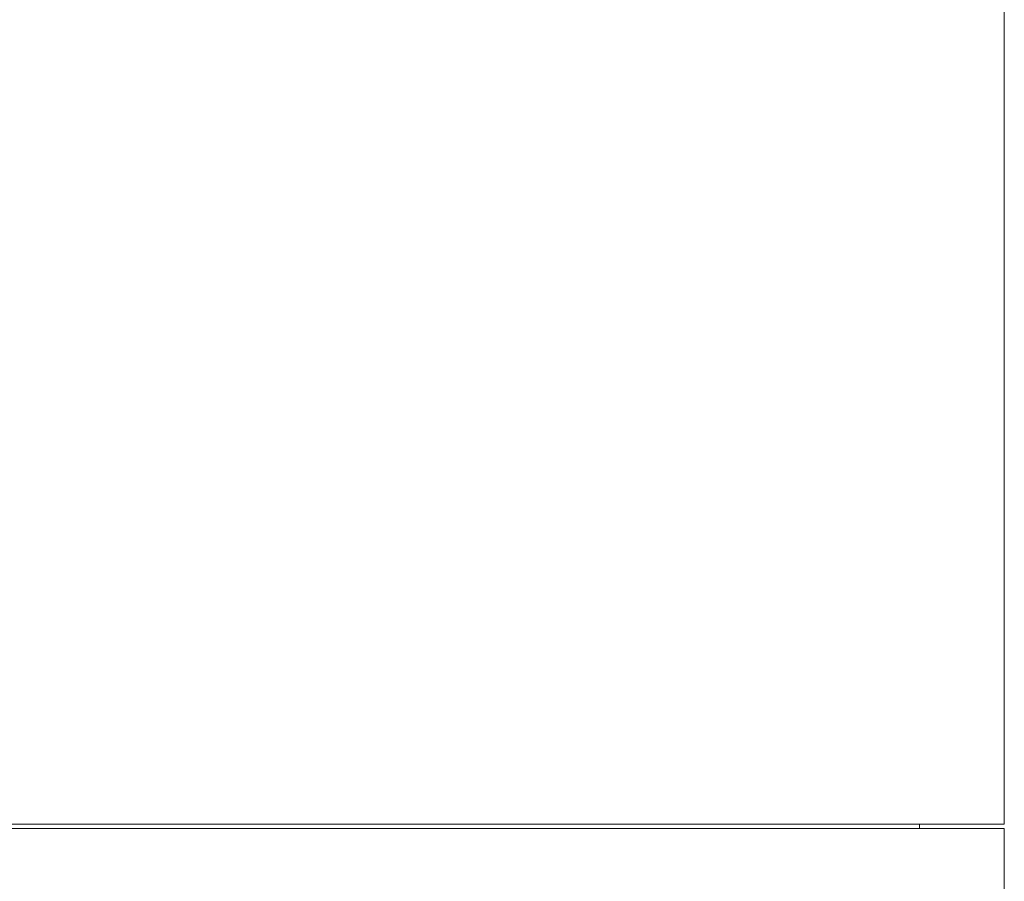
# Model space of a CAD drawing. Header units: inches. Extents: x -3.6 to 22.2, y -7.8 to 16.7.
# Tile 43 of 127: x -0.5 to 1.4, y 2.6 to 4.4. Entities that reach past the tile are written whole.
import ezdxf

# ---------------------------------------------------------------- set-up
doc = ezdxf.new("R2010")
doc.units = ezdxf.units.IN
doc.header["$MEASUREMENT"] = 0

msp = doc.modelspace()

# ---------------------------------------------------------------- linework, layer by layer
at = {"color": 7, "linetype": 'Continuous', "lineweight": 15}
for p, q in [((1.4421, 2.7346), (1.4421, 4.6756)), ((-2.4329, 2.7346), (1.4421, 2.7346)), ((-2.4329, 2.7256), (1.4421, 2.7256)), ((1.2706, 2.7256), (1.2706, 2.7346)), ((1.4421, 2.3506), (1.4421, 2.7256))]:
    msp.add_line(p, q, dxfattribs=at)

doc.saveas('drawing.dxf')
